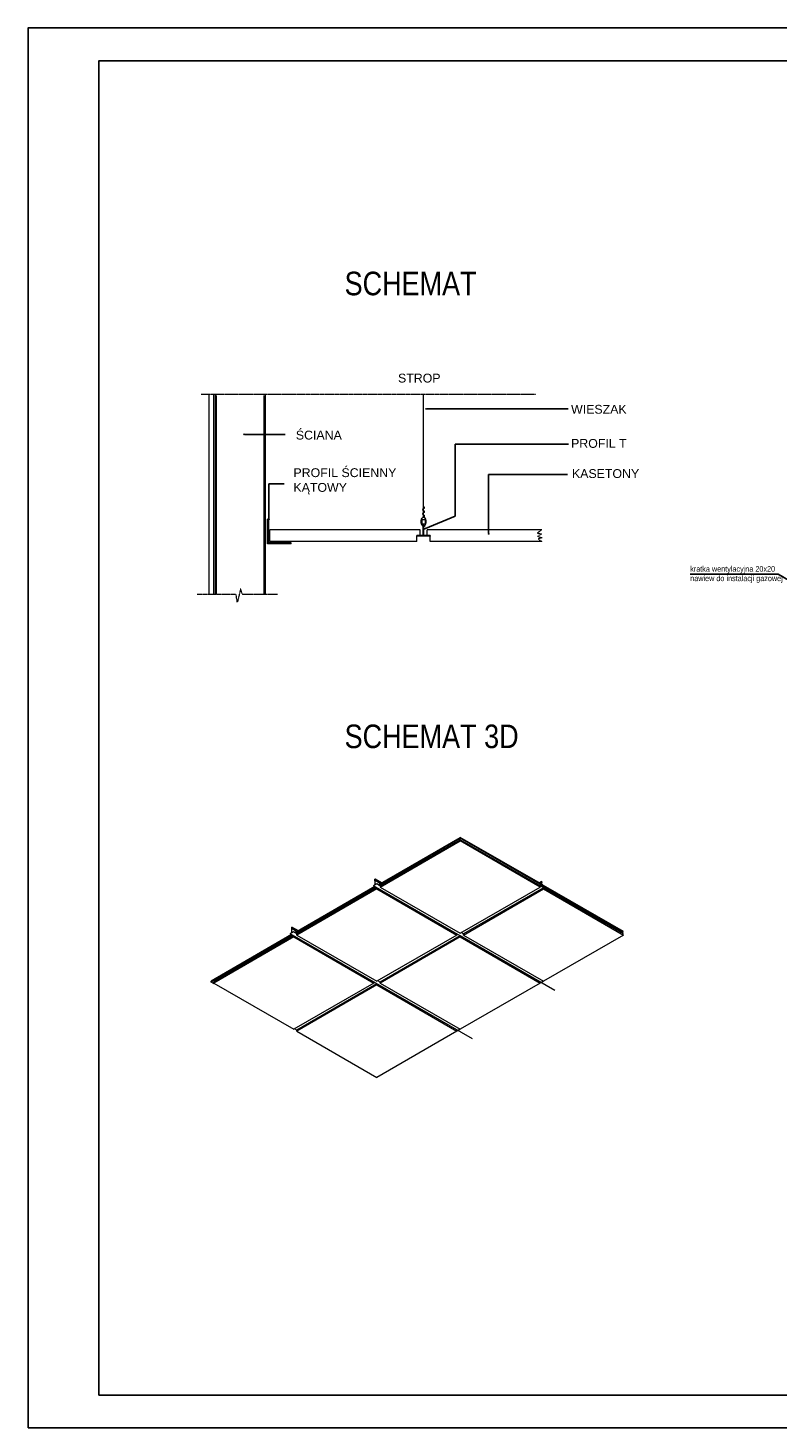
# Model space of a CAD drawing. Header units: millimetres. Extents: x -5941 to 19721, y -9230 to 6433.
# Tile 13 of 204: x 3552 to 5142, y -9037 to -6067. Entities that reach past the tile are written whole.
import ezdxf
from ezdxf import colors
from ezdxf.entities.mleader import LeaderData, LeaderLine
from ezdxf.math import Vec2, Vec3

# ---------------------------------------------------------------- set-up
doc = ezdxf.new("R2010")
doc.units = ezdxf.units.MM
for name, pattern in [('ACAD_ISO10W100', [18, 12, -3, 0, -3]), ('ACAD_ISO12W100', [21, 12, -3, 0, -3, 0, -3]), ('TRAZO_Y_PUNTO', [1, 0.5, -0.25, 0, -0.25])]:
    doc.linetypes.add(name, pattern=pattern)
for name, color, linetype in [('000-dwgLAB-ArwOK', 251, 'Continuous'), ('233', 7, 'Continuous'), ('323', 7, 'Continuous'), ('A_SUFITY OPIS', 1, 'Continuous'), ('O_tabelka', 3, 'Continuous')]:
    doc.layers.add(name, color=color, linetype=linetype)
for name, color, linetype, lineweight in [('001_Dark_1 5', 6, 'Continuous', 0), ('002_Medium_1 5', 6, 'Continuous', 0), ('CUT 1 5', 255, 'ACAD_ISO12W100', 5)]:
    doc.layers.add(name, color=color, linetype=linetype, lineweight=lineweight)
doc.styles.add('ARIAL', font='arial.ttf', dxfattribs={"width": 0.8})
doc.styles.get("Standard").update_dxf_attribs({"font": 'arial.ttf'})

# ---------------------------------------------------------------- blocks, each defined once
blk = doc.blocks.new('_Dot')
at = {"color": 0, "linetype": 'ByBlock', "lineweight": -2}
blk.add_line((-0.5, 0), (-1, 0), dxfattribs=at)
at = {"color": 0, "linetype": 'ByBlock', "const_width": 0.5}
blk.add_lwpolyline([(-0.25, 0, 1), (0.25, 0, 1)], format="xyb", close=True, dxfattribs=at)

msp = doc.modelspace()

# ---------------------------------------------------------------- linework, layer by layer
for points in [[(3551.557, -9037.467), (7749.802, -9037.467), (7749.802, -6067.467), (3551.557, -6067.467)], [(3701.557, -8967.467), (7679.802, -8967.467), (7679.802, -6137.467), (3701.557, -6137.467)]]:
    msp.add_lwpolyline(points, close=True)
at = {"layer": '001_Dark_1 5', "color": 3, "linetype": 'Continuous'}
for p, q in [((3935.012, -6844.239), (3935.012, -7269.465)), ((4054.48, -6844.239), (4054.48, -7269.465)), ((4059.5, -7161.985), (4059.5, -7109.278)), ((4062.01, -7109.278), (4059.5, -7109.278)), ((4062.01, -7159.475), (4062.01, -7109.278)), ((4383.162, -7131.867), (4064.52, -7131.867)), ((4064.52, -7156.965), (4064.52, -7131.867)), ((4376.323, -7156.965), (4064.52, -7156.965)), ((4376.323, -7156.965), (4376.323, -7144.416)), ((4404.684, -7145.42), (4376.323, -7145.42)), ((4383.162, -7144.416), (4383.162, -7131.867)), ((4641.488, -7131.867), (4397.845, -7131.867)), ((4397.845, -7144.416), (4397.845, -7131.867)), ((4404.684, -7156.965), (4404.684, -7144.416)), ((4641.488, -7156.965), (4404.684, -7156.965)), ((4109.697, -7161.985), (4059.5, -7161.985)), ((4109.697, -7159.475), (4062.01, -7159.475)), ((4109.697, -7161.985), (4109.697, -7159.475))]:
    msp.add_line(p, q, dxfattribs=at)
at = {"layer": '001_Dark_1 5', "color": 3, "linetype": 'ACAD_ISO10W100', "ltscale": 0.001}
for p, q in [((4641.488, -7131.867), (4631.652, -7138.919)), ((4631.652, -7138.919), (4641.338, -7140.856)), ((4641.338, -7140.856), (4632.298, -7145.591)), ((4632.298, -7145.591), (4641.768, -7148.82)), ((4641.768, -7148.82), (4633.374, -7151.618)), ((4633.374, -7151.618), (4641.488, -7156.965))]:
    msp.add_line(p, q, dxfattribs=at)
at = {"layer": '001_Dark_1 5'}
for p, q in [((4291.168, -7883.284), (4284.336, -7887.229)), ((4468.181, -7993.372), (4284.336, -7887.229)), ((4288.029, -7873), (4287.475, -7873.32)), ((4287.475, -7876.476), (4287.475, -7873.32)), ((4288.029, -7876.156), (4287.475, -7876.476)), ((4287.752, -7876.636), (4287.475, -7876.476)), ((4287.752, -7885.257), (4287.752, -7876.316)), ((4298.479, -7882.509), (4287.752, -7876.316)), ((4288.029, -7876.156), (4288.029, -7873)), ((4301.488, -7880.771), (4288.029, -7873)), ((4298.756, -7882.349), (4288.029, -7876.156)), ((4298.455, -7887.492), (4291.168, -7883.284)), ((4644.739, -7891.436), (4475.013, -7989.428)), ((4635.024, -7880.684), (4641.046, -7877.208)), ((4637.757, -7882.262), (4641.046, -7880.363)), ((4644.739, -7891.436), (4637.907, -7887.492)), ((4638.034, -7882.422), (4641.323, -7880.523)), ((4641.046, -7880.363), (4641.046, -7877.208)), ((4641.046, -7877.208), (4641.6, -7877.528)), ((4641.046, -7880.363), (4641.6, -7880.683)), ((4641.323, -7884.321), (4641.323, -7880.523)), ((4641.323, -7880.843), (4641.6, -7880.683)), ((4641.323, -7889.464), (4641.323, -7888.675)), ((4641.6, -7880.683), (4641.6, -7877.528)), ((4114.61, -7985.22), (4107.778, -7989.165)), ((4494, -8212.15), (4107.778, -7989.165)), ((4111.471, -7974.936), (4110.917, -7975.256)), ((4110.917, -7978.411), (4110.917, -7975.256)), ((4111.471, -7978.092), (4110.917, -7978.411)), ((4111.194, -7978.571), (4110.917, -7978.411)), ((4111.194, -7987.192), (4111.194, -7978.252)), ((4121.921, -7984.445), (4111.194, -7978.252)), ((4111.471, -7978.092), (4111.471, -7974.936)), ((4124.931, -7982.707), (4111.471, -7974.936)), ((4122.198, -7984.285), (4111.471, -7978.092)), ((4121.898, -7989.428), (4114.61, -7985.22)), ((4475.013, -7989.428), (4470.189, -7986.643)), ((4468.181, -7993.372), (4298.455, -8091.363)), ((4668.905, -8109.26), (4468.181, -7993.372)), ((4291.623, -8095.308), (4121.898, -8193.299)), ((4298.455, -8091.363), (4293.632, -8088.578)), ((4644.739, -8089.738), (4637.907, -8093.682)), ((4121.898, -8193.299), (4117.074, -8190.514)), ((4468.181, -8191.674), (4461.349, -8195.618))]:
    msp.add_line(p, q, dxfattribs=at)
at = {"layer": '002_Medium_1 5', "color": 3, "linetype": 'Continuous'}
for p, q in [((3945.051, -6844.239), (3945.051, -7269.465)), ((3949.067, -7269.465), (3949.067, -6844.239)), ((3951.577, -7269.465), (3951.577, -6846.749)), ((4051.97, -6846.749), (4051.97, -7269.465)), ((4390.504, -7105.043), (4390.504, -6844.239)), ((4387.382, -7120.322), (4387.382, -7109.843)), ((4387.382, -7109.843), (4393.625, -7109.843)), ((4393.625, -7120.322), (4387.382, -7120.322)), ((4390.002, -7144.416), (4390.002, -7120.322)), ((4391.006, -7144.416), (4391.006, -7120.322)), ((4393.625, -7109.843), (4393.625, -7120.322)), ((4390.002, -7144.416), (4376.323, -7144.416)), ((4404.684, -7144.416), (4391.006, -7144.416))]:
    msp.add_line(p, q, dxfattribs=at)
at = {"layer": '002_Medium_1 5'}
for p, q in [((4294.152, -7885.007), (4468.332, -7784.444)), ((4295.873, -7886.001), (4468.332, -7786.432)), ((4298.455, -7887.492), (4468.181, -7789.501)), ((4298.455, -7889.811), (4468.181, -7791.82)), ((4468.181, -7789.501), (4468.181, -7791.82)), ((4637.907, -7887.492), (4468.181, -7789.501)), ((4637.907, -7889.811), (4468.181, -7791.82)), ((4468.332, -7786.432), (4468.332, -7784.444)), ((4643.372, -7885.504), (4468.332, -7784.444)), ((4643.372, -7887.492), (4468.332, -7786.432)), ((4287.32, -7888.952), (4117.594, -7986.943)), ((4289.041, -7889.946), (4119.315, -7987.937)), ((4291.623, -7891.436), (4121.898, -7989.428)), ((4291.623, -7893.755), (4121.898, -7991.747)), ((4291.623, -7891.436), (4291.623, -7893.755)), ((4291.623, -7893.755), (4461.349, -7991.747)), ((4298.455, -7887.492), (4295.873, -7886.001)), ((4298.455, -7887.492), (4298.455, -7889.811)), ((4298.455, -7889.811), (4468.181, -7987.802)), ((4468.181, -7987.802), (4637.907, -7889.811)), ((4475.013, -7991.747), (4644.739, -7893.755)), ((4637.907, -7887.492), (4637.907, -7889.811)), ((4643.372, -7887.492), (4640.64, -7889.07)), ((4644.889, -7888.368), (4642.157, -7889.946)), ((4643.372, -7887.492), (4643.372, -7885.504)), ((4644.889, -7886.38), (4643.372, -7887.256)), ((4644.739, -7891.436), (4644.739, -7893.755)), ((4814.465, -7989.428), (4644.739, -7891.436)), ((4644.739, -7893.755), (4814.465, -7991.747)), ((4644.889, -7888.368), (4644.889, -7886.38)), ((4814.615, -7984.371), (4644.889, -7886.38)), ((4814.615, -7986.359), (4644.889, -7888.368)), ((4110.762, -7990.887), (3940.175, -8089.375)), ((4112.483, -7991.881), (3940.175, -8091.363)), ((4115.065, -7993.372), (3945.34, -8091.363)), ((4115.065, -7995.691), (3945.34, -8093.682)), ((4115.065, -7995.691), (4115.065, -7993.372)), ((4115.065, -7995.691), (4284.791, -8093.682)), ((4121.898, -7991.747), (4121.898, -7989.428)), ((4121.898, -7991.747), (4291.623, -8089.738)), ((4461.349, -7991.747), (4291.623, -8089.738)), ((4468.181, -7995.691), (4298.455, -8093.682)), ((4461.349, -7989.428), (4461.349, -7991.747)), ((4468.181, -7993.372), (4468.181, -7995.691)), ((4468.181, -7995.691), (4637.907, -8093.682)), ((4475.013, -7991.747), (4475.013, -7989.428)), ((4475.013, -7991.747), (4644.739, -8089.738)), ((4814.465, -7991.747), (4644.739, -8089.738)), ((3940.175, -8091.363), (3940.175, -8089.375)), ((3946.56, -8095.05), (3940.175, -8091.363)), ((3945.34, -8093.682), (3945.34, -8091.363)), ((3945.34, -8093.682), (4115.065, -8191.674)), ((4284.791, -8093.682), (4115.065, -8191.674)), ((4291.623, -8097.627), (4121.898, -8195.618)), ((4284.791, -8091.363), (4284.791, -8093.682)), ((4291.623, -8095.308), (4291.623, -8097.627)), ((4291.623, -8097.627), (4461.349, -8195.618)), ((4298.455, -8093.682), (4298.455, -8091.363)), ((4298.455, -8093.682), (4468.181, -8191.674)), ((4637.907, -8093.682), (4468.181, -8191.674)), ((4121.898, -8195.618), (4121.898, -8193.299)), ((4121.898, -8195.618), (4291.623, -8293.609)), ((4461.349, -8195.618), (4291.623, -8293.609))]:
    msp.add_line(p, q, dxfattribs=at)
at = {"layer": '002_Medium_1 5', "color": 3, "linetype": 'Continuous'}
for points in [[(4390.504, -7091.866), (4390.228, -7091.805), (4389.972, -7091.63), (4389.751, -7091.364), (4389.572, -7091.038), (4389.438, -7090.682), (4389.345, -7090.322), (4389.287, -7089.974), (4389.257, -7089.651), (4389.249, -7089.357), (4389.249, -7089.357), (4389.257, -7089.062), (4389.287, -7088.739), (4389.345, -7088.391), (4389.438, -7088.031), (4389.572, -7087.675), (4389.751, -7087.349), (4389.972, -7087.083), (4390.228, -7086.908), (4390.504, -7086.847)], [(4390.504, -7100.651), (4390.228, -7100.59), (4389.972, -7100.415), (4389.751, -7100.149), (4389.572, -7099.823), (4389.438, -7099.467), (4389.345, -7099.106), (4389.287, -7098.759), (4389.257, -7098.435), (4389.249, -7098.141), (4389.249, -7098.141), (4389.257, -7097.847), (4389.287, -7097.523), (4389.345, -7097.176), (4389.438, -7096.815), (4389.572, -7096.459), (4389.751, -7096.133), (4389.972, -7095.867), (4390.228, -7095.692), (4390.504, -7095.631)], [(4390.504, -7091.239), (4390.297, -7091.193), (4390.105, -7091.062), (4389.939, -7090.862), (4389.805, -7090.618), (4389.705, -7090.351), (4389.635, -7090.081), (4389.591, -7089.82), (4389.569, -7089.577), (4389.563, -7089.357), (4389.563, -7089.357), (4389.569, -7089.136), (4389.591, -7088.893), (4389.635, -7088.633), (4389.705, -7088.362), (4389.805, -7088.095), (4389.939, -7087.851), (4390.105, -7087.651), (4390.297, -7087.52), (4390.504, -7087.474)], [(4390.504, -7100.023), (4390.297, -7099.977), (4390.105, -7099.846), (4389.939, -7099.647), (4389.805, -7099.402), (4389.705, -7099.135), (4389.635, -7098.865), (4389.591, -7098.604), (4389.569, -7098.362), (4389.563, -7098.141), (4389.563, -7098.141), (4389.569, -7097.92), (4389.591, -7097.678), (4389.635, -7097.417), (4389.705, -7097.146), (4389.805, -7096.88), (4389.939, -7096.635), (4390.105, -7096.436), (4390.297, -7096.304), (4390.504, -7096.259)], [(4390.504, -7082.454), (4390.779, -7082.516), (4391.035, -7082.691), (4391.257, -7082.956), (4391.435, -7083.282), (4391.569, -7083.638), (4391.662, -7083.999), (4391.72, -7084.346), (4391.75, -7084.67), (4391.759, -7084.964), (4391.759, -7084.964), (4391.75, -7085.259), (4391.72, -7085.582), (4391.662, -7085.93), (4391.569, -7086.29), (4391.435, -7086.646), (4391.257, -7086.972), (4391.035, -7087.238), (4390.779, -7087.413), (4390.504, -7087.474)], [(4390.504, -7083.082), (4390.71, -7083.128), (4390.902, -7083.259), (4391.068, -7083.458), (4391.202, -7083.703), (4391.303, -7083.97), (4391.373, -7084.24), (4391.416, -7084.501), (4391.438, -7084.744), (4391.445, -7084.964), (4391.445, -7084.964), (4391.438, -7085.185), (4391.416, -7085.428), (4391.373, -7085.688), (4391.303, -7085.959), (4391.202, -7086.226), (4391.068, -7086.47), (4390.902, -7086.67), (4390.71, -7086.801), (4390.504, -7086.847)], [(4390.504, -7091.239), (4390.779, -7091.3), (4391.035, -7091.475), (4391.257, -7091.741), (4391.435, -7092.067), (4391.569, -7092.423), (4391.662, -7092.783), (4391.72, -7093.131), (4391.75, -7093.454), (4391.759, -7093.749), (4391.759, -7093.749), (4391.75, -7094.043), (4391.72, -7094.367), (4391.662, -7094.714), (4391.569, -7095.075), (4391.435, -7095.431), (4391.257, -7095.757), (4391.035, -7096.022), (4390.779, -7096.197), (4390.504, -7096.259)], [(4390.504, -7091.866), (4390.71, -7091.912), (4390.902, -7092.044), (4391.068, -7092.243), (4391.202, -7092.487), (4391.303, -7092.754), (4391.373, -7093.025), (4391.416, -7093.285), (4391.438, -7093.528), (4391.445, -7093.749), (4391.445, -7093.749), (4391.438, -7093.969), (4391.416, -7094.212), (4391.373, -7094.473), (4391.303, -7094.743), (4391.202, -7095.01), (4391.068, -7095.255), (4390.902, -7095.454), (4390.71, -7095.585), (4390.504, -7095.631)], [(4385.484, -7115.082), (4385.638, -7112.611), (4386.242, -7109.779), (4387.492, -7107.051), (4389.402, -7105.288), (4391.606, -7105.288), (4393.516, -7107.051), (4394.766, -7109.779), (4395.369, -7112.611), (4395.523, -7115.082), (4395.523, -7115.082), (4395.369, -7117.554), (4394.766, -7120.386), (4393.516, -7123.114), (4391.606, -7124.877), (4389.402, -7124.877), (4387.492, -7123.114), (4386.242, -7120.386), (4385.638, -7117.554), (4385.484, -7115.082)], [(4389.756, -7105.155), (4389.81, -7105.025), (4389.873, -7104.901), (4389.944, -7104.784), (4390.023, -7104.68), (4390.109, -7104.589), (4390.202, -7104.515), (4390.299, -7104.46), (4390.401, -7104.427), (4390.504, -7104.416)], [(4390.504, -7100.023), (4390.779, -7100.085), (4391.035, -7100.26), (4391.257, -7100.525), (4391.435, -7100.851), (4391.569, -7101.207), (4391.662, -7101.568), (4391.72, -7101.915), (4391.75, -7102.239), (4391.759, -7102.533), (4391.759, -7102.533), (4391.75, -7102.827), (4391.72, -7103.151), (4391.662, -7103.499), (4391.569, -7103.859), (4391.435, -7104.215), (4391.257, -7104.541), (4391.035, -7104.807), (4390.779, -7104.982), (4390.504, -7105.043)], [(4390.504, -7100.651), (4390.71, -7100.697), (4390.902, -7100.828), (4391.068, -7101.027), (4391.202, -7101.272), (4391.303, -7101.539), (4391.373, -7101.809), (4391.416, -7102.07), (4391.438, -7102.312), (4391.445, -7102.533), (4391.445, -7102.533), (4391.438, -7102.754), (4391.416, -7102.997), (4391.373, -7103.257), (4391.303, -7103.528), (4391.202, -7103.795), (4391.068, -7104.039), (4390.902, -7104.238), (4390.71, -7104.37), (4390.504, -7104.416)]]:
    msp.add_lwpolyline(points, dxfattribs=at)
at = {"layer": '323', "linetype": 'Continuous'}
for p, q in [((4376.323, -7145.42), (4376.323, -7144.416)), ((4390.002, -7144.416), (4376.323, -7144.416)), ((4404.684, -7144.416), (4391.006, -7144.416)), ((4404.684, -7145.42), (4404.684, -7144.416))]:
    msp.add_line(p, q, dxfattribs=at)
at = {"layer": 'A_SUFITY OPIS'}
msp.add_lwpolyline([(5223.032, -7273.085), (5142.877, -7225.905), (4956.245, -7225.905)], dxfattribs=at)
at = {"layer": 'CUT 1 5', "linetype": 'TRAZO_Y_PUNTO', "lineweight": 0, "ltscale": 0.1}
for points in [[(3918.56, -6844.239), (4628.426, -6844.239)], [(4080.86, -7269.465), (4006.222, -7269.465), (4002.668, -7257.035), (3995.56, -7285.447), (3992.894, -7269.465), (3910.259, -7269.465)]]:
    msp.add_lwpolyline(points, dxfattribs=at)

# ---------------------------------------------------------------- texts
at = {"layer": '233', "char_height": 18.75, "width": 325.72003, "attachment_point": 3}
for s, insert in [('STROP', (4426.553, -6800.786)), ('ŚCIANA', (4217.11, -6921.709))]:
    msp.add_mtext(s, dxfattribs=dict(at, insert=insert))
at = {"layer": '233', "char_height": 18.75}
for s, insert, attachment_point in [('WIESZAK', (4703.38, -6885.976), 7), ('PROFIL T', (4703.38, -6958.326), 7), ('PROFIL ŚCIENNY\\PKĄTOWY', (4114.529, -7029.213), 4), ('KASETONY', (4705.252, -7022.374), 7)]:
    msp.add_mtext(s, dxfattribs=dict(at, insert=insert, attachment_point=attachment_point))
at = {"layer": 'A_SUFITY OPIS', "insert": (4956.074, -7208.954), "char_height": 12, "width": 182.09763, "attachment_point": 1}
msp.add_mtext('{\\W0.8;kratka wentylacyjna 20x20\\Pnawiew do instalacji gazowej}', dxfattribs=at)

# ---------------------------------------------------------------- leaders
at = {"layer": '000-dwgLAB-ArwOK'}
ml = msp.add_multileader_mtext('Standard', dxfattribs=at)
ml.set_content('', color=256)
ml.set_leader_properties(color=256, linetype='ByLayer', lineweight=-1)
ml.set_arrow_properties(name='DOT')
ml.build(insert=Vec2(0, 0))
ml.multileader.update_dxf_attribs({"dogleg_length": 0.0000027, "arrow_head_size": 4.051})
ctx = ml.context
ctx.base_point, ctx.char_height, ctx.arrow_head_size, ctx.landing_gap_size, ctx.plane_origin = Vec3(4696.922, -6875.421), 4.051, 4.051, 4.051, Vec3(4395.975, -6875.421)
notes = []
notes.append((ctx, [(0, (1, 1, 0), (4696.918, -6875.421), (1, 0), 0.00405, [(0, [(4395.975, -6875.421)], 0, [])])]))
ctx.mtext.insert, ctx.mtext.flow_direction = Vec3(4700.973, -6873.395), 5
ml = msp.add_multileader_mtext('Standard', dxfattribs=at)
ml.set_content('', color=256)
ml.set_leader_properties(color=256, linetype='ByLayer', lineweight=-1)
ml.set_arrow_properties(name='DOT')
ml.build(insert=Vec2(0, 0))
ml.multileader.update_dxf_attribs({"dogleg_length": 0.0000027, "arrow_head_size": 4.051})
ctx = ml.context
ctx.base_point, ctx.char_height, ctx.arrow_head_size, ctx.landing_gap_size, ctx.plane_origin = Vec3(4096.895, -6929.643), 4.051, 4.051, 4.051, Vec3(4009.869, -6929.643)
notes.append((ctx, [(0, (1, 1, 0), (4096.891, -6929.643), (1, 0), 0.00405, [(0, [(4009.869, -6929.643)], 0, [])])]))
ctx.mtext.insert, ctx.mtext.flow_direction = Vec3(4100.946, -6927.618), 5
ml = msp.add_multileader_mtext('Standard', dxfattribs=at)
ml.set_content('', color=256)
ml.set_leader_properties(color=256, linetype='ByLayer', lineweight=-1)
ml.set_arrow_properties(name='DOT')
ml.build(insert=Vec2(0, 0))
ml.multileader.update_dxf_attribs({"dogleg_length": 0.0000027, "arrow_head_size": 4.051})
ctx = ml.context
ctx.base_point, ctx.char_height, ctx.arrow_head_size, ctx.landing_gap_size, ctx.plane_origin = Vec3(4698.047, -6950.179), 4.051, 4.051, 4.051, Vec3(4390.855, -7130.437)
notes.append((ctx, [(0, (1, 1, 0), (4698.043, -6950.179), (1, 0), 0.00405, [(0, [(4390.855, -7130.437), (4457.195, -7103.34), (4457.195, -6950.179)], 0, [])])]))
ctx.mtext.insert, ctx.mtext.flow_direction = Vec3(4702.098, -6948.154), 5
ml = msp.add_multileader_mtext('Standard', dxfattribs=at)
ml.set_content('', color=256)
ml.set_leader_properties(color=256, linetype='ByLayer', lineweight=-1)
ml.set_arrow_properties(name='DOT')
ml.build(insert=Vec2(0, 0))
ml.multileader.update_dxf_attribs({"dogleg_length": 0.0000027, "arrow_head_size": 4.051})
ctx = ml.context
ctx.base_point, ctx.char_height, ctx.arrow_head_size, ctx.landing_gap_size, ctx.plane_origin = Vec3(4095.189, -7034.621), 4.051, 4.051, 4.051, Vec3(4062.48, -7109.729)
notes.append((ctx, [(0, (1, 1, 0), (4095.185, -7034.621), (1, 0), 0.00405, [(0, [(4062.48, -7109.729), (4062.48, -7034.621)], 0, [])])]))
ctx.mtext.insert, ctx.mtext.flow_direction = Vec3(4099.24, -7032.596), 5
ml = msp.add_multileader_mtext('Standard', dxfattribs=at)
ml.set_content('', color=256)
ml.set_leader_properties(color=256, linetype='ByLayer', lineweight=-1)
ml.set_arrow_properties(name='DOT')
ml.build(insert=Vec2(0, 0))
ml.multileader.update_dxf_attribs({"dogleg_length": 0.0000027, "arrow_head_size": 4.051})
ctx = ml.context
ctx.base_point, ctx.char_height, ctx.arrow_head_size, ctx.landing_gap_size, ctx.plane_origin = Vec3(4696.143, -7014.392), 4.051, 4.051, 4.051, Vec3(4528.592, -7140.44)
notes.append((ctx, [(0, (1, 1, 0), (4696.139, -7014.392), (1, 0), 0.00405, [(0, [(4528.592, -7140.44), (4528.592, -7014.392)], 0, [])])]))
ctx.mtext.insert, ctx.mtext.flow_direction = Vec3(4700.194, -7012.367), 5
for ctx, leaders in notes:
    for number, flags, end, landing, length, lines in leaders:
        leader = LeaderData()
        leader.index, (leader.has_last_leader_line, leader.has_dogleg_vector, leader.attachment_direction) = number, flags
        leader.last_leader_point, leader.dogleg_vector, leader.dogleg_length = Vec3(end), Vec3(landing), length
        for number, points, colour, breaks in lines:
            line = LeaderLine()
            line.index, line.vertices, line.color, line.breaks = number, Vec3.list(points), colors.encode_raw_color(colour), breaks
            leader.lines.append(line)
        ctx.leaders.append(leader)

# ---------------------------------------------------------------- next in the draw order: texts
at = {"layer": 'O_tabelka', "color": 0, "ltscale": 10, "char_height": 50, "width": 779.0404, "attachment_point": 4, "style": 'ARIAL', "bg_fill": 2}
for s, insert in [('{\\fArial Narrow|b0|i0|c238|p34;\\W1;SCHEMAT }', (4223.059, -6609.801)), ('{\\fArial Narrow|b0|i0|c238|p34;\\W1;SCHEMAT 3D}', (4223.059, -7570.502))]:
    msp.add_mtext(s, dxfattribs=dict(at, insert=insert))

doc.saveas('drawing.dxf')
